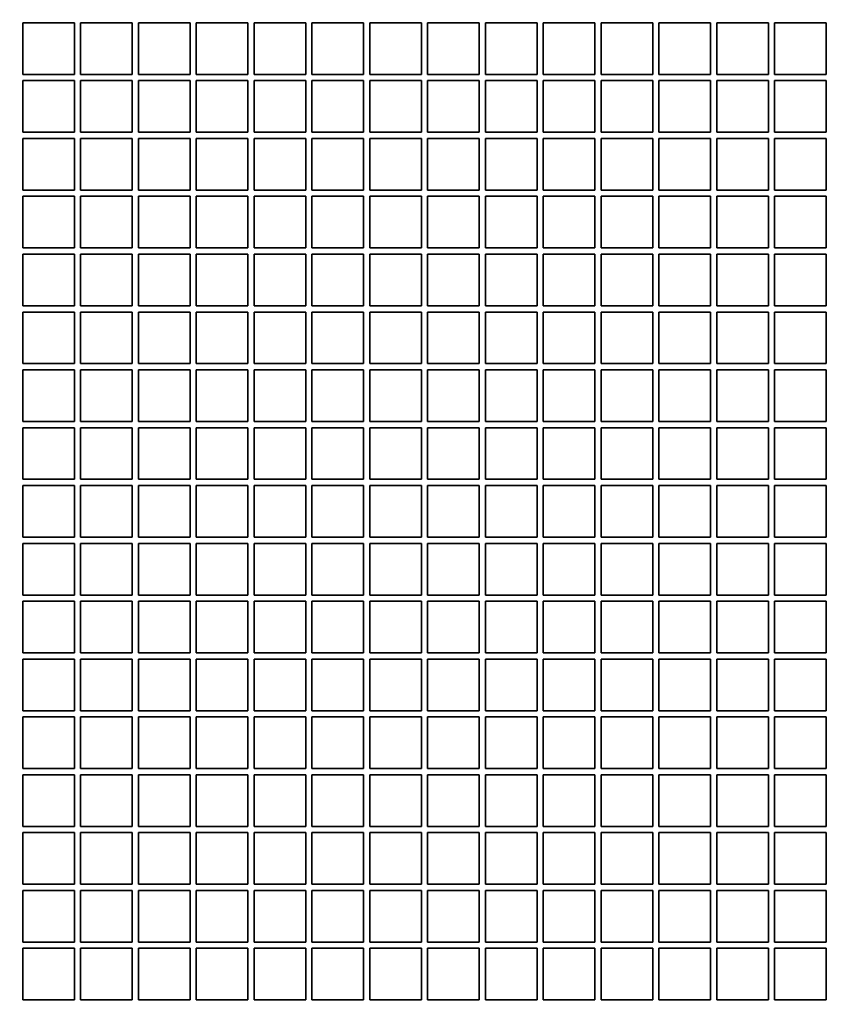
# Model space of a CAD drawing. Header units: millimetres. Extents: x 510 to 1170, y 165 to 1023.
# Tile 3 of 6: x 685 to 842, y 594 to 784. Entities that reach past the tile are written whole.
import ezdxf

# ---------------------------------------------------------------- set-up
doc = ezdxf.new("R2010")
doc.units = ezdxf.units.MM
doc.header["$LTSCALE"] = 4
doc.layers.add('Krawędzie widoczne(ISO)', color=7, linetype='Continuous', lineweight=35, true_color=0x262659)

msp = doc.modelspace()

# ---------------------------------------------------------------- linework, layer by layer
at = {"layer": 'Krawędzie widoczne(ISO)'}
for p, q in [((685.7, 773.64), (685.7, 783.64)), ((685.7, 783.64), (695.7, 783.64)), ((695.7, 783.64), (695.7, 773.64)), ((696.9, 773.64), (696.9, 783.64)), ((696.9, 783.64), (706.9, 783.64)), ((706.9, 783.64), (706.9, 773.64)), ((708.1, 773.64), (708.1, 783.64)), ((708.1, 783.64), (718.1, 783.64)), ((718.1, 783.64), (718.1, 773.64)), ((719.3, 773.64), (719.3, 783.64)), ((719.3, 783.64), (729.3, 783.64)), ((729.3, 783.64), (729.3, 773.64)), ((730.5, 773.64), (730.5, 783.64)), ((730.5, 783.64), (740.5, 783.64)), ((740.5, 783.64), (740.5, 773.64)), ((741.7, 773.64), (741.7, 783.64)), ((741.7, 783.64), (751.7, 783.64)), ((751.7, 783.64), (751.7, 773.64)), ((752.9, 773.64), (752.9, 783.64)), ((752.9, 783.64), (762.9, 783.64)), ((762.9, 783.64), (762.9, 773.64)), ((764.1, 773.64), (764.1, 783.64)), ((764.1, 783.64), (774.1, 783.64)), ((774.1, 783.64), (774.1, 773.64)), ((775.3, 773.64), (775.3, 783.64)), ((775.3, 783.64), (785.3, 783.64)), ((785.3, 783.64), (785.3, 773.64)), ((786.5, 773.64), (786.5, 783.64)), ((786.5, 783.64), (796.5, 783.64)), ((796.5, 783.64), (796.5, 773.64)), ((797.7, 773.64), (797.7, 783.64)), ((797.7, 783.64), (807.7, 783.64)), ((807.7, 783.64), (807.7, 773.64)), ((808.9, 773.64), (808.9, 783.64)), ((808.9, 783.64), (818.9, 783.64)), ((818.9, 783.64), (818.9, 773.64)), ((820.1, 773.64), (820.1, 783.64)), ((820.1, 783.64), (830.1, 783.64)), ((830.1, 783.64), (830.1, 773.64)), ((831.3, 773.64), (831.3, 783.64)), ((831.3, 783.64), (841.3, 783.64)), ((841.3, 783.64), (841.3, 773.64)), ((695.7, 773.64), (685.7, 773.64)), ((685.7, 762.44), (685.7, 772.44)), ((685.7, 772.44), (695.7, 772.44)), ((695.7, 772.44), (695.7, 762.44)), ((706.9, 773.64), (696.9, 773.64)), ((696.9, 762.44), (696.9, 772.44)), ((696.9, 772.44), (706.9, 772.44)), ((706.9, 772.44), (706.9, 762.44)), ((718.1, 773.64), (708.1, 773.64)), ((708.1, 762.44), (708.1, 772.44)), ((708.1, 772.44), (718.1, 772.44)), ((718.1, 772.44), (718.1, 762.44)), ((729.3, 773.64), (719.3, 773.64)), ((719.3, 762.44), (719.3, 772.44)), ((719.3, 772.44), (729.3, 772.44)), ((729.3, 772.44), (729.3, 762.44)), ((740.5, 773.64), (730.5, 773.64)), ((730.5, 762.44), (730.5, 772.44)), ((730.5, 772.44), (740.5, 772.44)), ((740.5, 772.44), (740.5, 762.44)), ((751.7, 773.64), (741.7, 773.64)), ((741.7, 762.44), (741.7, 772.44)), ((741.7, 772.44), (751.7, 772.44)), ((751.7, 772.44), (751.7, 762.44)), ((762.9, 773.64), (752.9, 773.64)), ((752.9, 762.44), (752.9, 772.44)), ((752.9, 772.44), (762.9, 772.44)), ((762.9, 772.44), (762.9, 762.44)), ((774.1, 773.64), (764.1, 773.64)), ((764.1, 762.44), (764.1, 772.44)), ((764.1, 772.44), (774.1, 772.44)), ((774.1, 772.44), (774.1, 762.44)), ((785.3, 773.64), (775.3, 773.64)), ((775.3, 762.44), (775.3, 772.44)), ((775.3, 772.44), (785.3, 772.44)), ((785.3, 772.44), (785.3, 762.44)), ((796.5, 773.64), (786.5, 773.64)), ((786.5, 762.44), (786.5, 772.44)), ((786.5, 772.44), (796.5, 772.44)), ((796.5, 772.44), (796.5, 762.44)), ((807.7, 773.64), (797.7, 773.64)), ((797.7, 762.44), (797.7, 772.44)), ((797.7, 772.44), (807.7, 772.44)), ((807.7, 772.44), (807.7, 762.44)), ((818.9, 773.64), (808.9, 773.64)), ((808.9, 762.44), (808.9, 772.44)), ((808.9, 772.44), (818.9, 772.44)), ((818.9, 772.44), (818.9, 762.44)), ((830.1, 773.64), (820.1, 773.64)), ((820.1, 762.44), (820.1, 772.44)), ((820.1, 772.44), (830.1, 772.44)), ((830.1, 772.44), (830.1, 762.44)), ((841.3, 773.64), (831.3, 773.64)), ((831.3, 762.44), (831.3, 772.44)), ((831.3, 772.44), (841.3, 772.44)), ((841.3, 772.44), (841.3, 762.44)), ((695.7, 762.44), (685.7, 762.44)), ((685.7, 751.24), (685.7, 761.24)), ((685.7, 761.24), (695.7, 761.24)), ((695.7, 761.24), (695.7, 751.24)), ((706.9, 762.44), (696.9, 762.44)), ((696.9, 751.24), (696.9, 761.24)), ((696.9, 761.24), (706.9, 761.24)), ((706.9, 761.24), (706.9, 751.24)), ((718.1, 762.44), (708.1, 762.44)), ((708.1, 751.24), (708.1, 761.24)), ((708.1, 761.24), (718.1, 761.24)), ((718.1, 761.24), (718.1, 751.24)), ((729.3, 762.44), (719.3, 762.44)), ((719.3, 751.24), (719.3, 761.24)), ((719.3, 761.24), (729.3, 761.24)), ((729.3, 761.24), (729.3, 751.24)), ((740.5, 762.44), (730.5, 762.44)), ((730.5, 751.24), (730.5, 761.24)), ((730.5, 761.24), (740.5, 761.24)), ((740.5, 761.24), (740.5, 751.24)), ((751.7, 762.44), (741.7, 762.44)), ((741.7, 751.24), (741.7, 761.24)), ((741.7, 761.24), (751.7, 761.24)), ((751.7, 761.24), (751.7, 751.24)), ((762.9, 762.44), (752.9, 762.44)), ((752.9, 751.24), (752.9, 761.24)), ((752.9, 761.24), (762.9, 761.24)), ((762.9, 761.24), (762.9, 751.24)), ((774.1, 762.44), (764.1, 762.44)), ((764.1, 751.24), (764.1, 761.24)), ((764.1, 761.24), (774.1, 761.24)), ((774.1, 761.24), (774.1, 751.24)), ((785.3, 762.44), (775.3, 762.44)), ((775.3, 751.24), (775.3, 761.24)), ((775.3, 761.24), (785.3, 761.24)), ((785.3, 761.24), (785.3, 751.24)), ((796.5, 762.44), (786.5, 762.44)), ((786.5, 751.24), (786.5, 761.24)), ((786.5, 761.24), (796.5, 761.24)), ((796.5, 761.24), (796.5, 751.24)), ((807.7, 762.44), (797.7, 762.44)), ((797.7, 751.24), (797.7, 761.24)), ((797.7, 761.24), (807.7, 761.24)), ((807.7, 761.24), (807.7, 751.24)), ((818.9, 762.44), (808.9, 762.44)), ((808.9, 751.24), (808.9, 761.24)), ((808.9, 761.24), (818.9, 761.24)), ((818.9, 761.24), (818.9, 751.24)), ((830.1, 762.44), (820.1, 762.44)), ((820.1, 751.24), (820.1, 761.24)), ((820.1, 761.24), (830.1, 761.24)), ((830.1, 761.24), (830.1, 751.24)), ((841.3, 762.44), (831.3, 762.44)), ((831.3, 751.24), (831.3, 761.24)), ((831.3, 761.24), (841.3, 761.24)), ((841.3, 761.24), (841.3, 751.24)), ((695.7, 751.24), (685.7, 751.24)), ((706.9, 751.24), (696.9, 751.24)), ((718.1, 751.24), (708.1, 751.24)), ((729.3, 751.24), (719.3, 751.24)), ((740.5, 751.24), (730.5, 751.24)), ((751.7, 751.24), (741.7, 751.24)), ((762.9, 751.24), (752.9, 751.24)), ((774.1, 751.24), (764.1, 751.24)), ((785.3, 751.24), (775.3, 751.24)), ((796.5, 751.24), (786.5, 751.24)), ((807.7, 751.24), (797.7, 751.24)), ((818.9, 751.24), (808.9, 751.24)), ((830.1, 751.24), (820.1, 751.24)), ((841.3, 751.24), (831.3, 751.24)), ((685.7, 740.04), (685.7, 750.04)), ((685.7, 750.04), (695.7, 750.04)), ((695.7, 750.04), (695.7, 740.04)), ((696.9, 740.04), (696.9, 750.04)), ((696.9, 750.04), (706.9, 750.04)), ((706.9, 750.04), (706.9, 740.04)), ((708.1, 740.04), (708.1, 750.04)), ((708.1, 750.04), (718.1, 750.04)), ((718.1, 750.04), (718.1, 740.04)), ((719.3, 740.04), (719.3, 750.04)), ((719.3, 750.04), (729.3, 750.04)), ((729.3, 750.04), (729.3, 740.04)), ((730.5, 740.04), (730.5, 750.04)), ((730.5, 750.04), (740.5, 750.04)), ((740.5, 750.04), (740.5, 740.04)), ((741.7, 740.04), (741.7, 750.04)), ((741.7, 750.04), (751.7, 750.04)), ((751.7, 750.04), (751.7, 740.04)), ((752.9, 740.04), (752.9, 750.04)), ((752.9, 750.04), (762.9, 750.04)), ((762.9, 750.04), (762.9, 740.04)), ((764.1, 740.04), (764.1, 750.04)), ((764.1, 750.04), (774.1, 750.04)), ((774.1, 750.04), (774.1, 740.04)), ((775.3, 740.04), (775.3, 750.04)), ((775.3, 750.04), (785.3, 750.04)), ((785.3, 750.04), (785.3, 740.04)), ((786.5, 740.04), (786.5, 750.04)), ((786.5, 750.04), (796.5, 750.04)), ((796.5, 750.04), (796.5, 740.04)), ((797.7, 740.04), (797.7, 750.04)), ((797.7, 750.04), (807.7, 750.04)), ((807.7, 750.04), (807.7, 740.04)), ((808.9, 740.04), (808.9, 750.04)), ((808.9, 750.04), (818.9, 750.04)), ((818.9, 750.04), (818.9, 740.04)), ((820.1, 740.04), (820.1, 750.04)), ((820.1, 750.04), (830.1, 750.04)), ((830.1, 750.04), (830.1, 740.04)), ((831.3, 740.04), (831.3, 750.04)), ((831.3, 750.04), (841.3, 750.04)), ((841.3, 750.04), (841.3, 740.04)), ((695.7, 740.04), (685.7, 740.04)), ((706.9, 740.04), (696.9, 740.04)), ((718.1, 740.04), (708.1, 740.04)), ((729.3, 740.04), (719.3, 740.04)), ((740.5, 740.04), (730.5, 740.04)), ((751.7, 740.04), (741.7, 740.04)), ((762.9, 740.04), (752.9, 740.04)), ((774.1, 740.04), (764.1, 740.04)), ((785.3, 740.04), (775.3, 740.04)), ((796.5, 740.04), (786.5, 740.04)), ((807.7, 740.04), (797.7, 740.04)), ((818.9, 740.04), (808.9, 740.04)), ((830.1, 740.04), (820.1, 740.04)), ((841.3, 740.04), (831.3, 740.04)), ((685.7, 728.84), (685.7, 738.84)), ((685.7, 738.84), (695.7, 738.84)), ((695.7, 738.84), (695.7, 728.84)), ((696.9, 728.84), (696.9, 738.84)), ((696.9, 738.84), (706.9, 738.84)), ((706.9, 738.84), (706.9, 728.84)), ((708.1, 728.84), (708.1, 738.84)), ((708.1, 738.84), (718.1, 738.84)), ((718.1, 738.84), (718.1, 728.84)), ((719.3, 728.84), (719.3, 738.84)), ((719.3, 738.84), (729.3, 738.84)), ((729.3, 738.84), (729.3, 728.84)), ((730.5, 728.84), (730.5, 738.84)), ((730.5, 738.84), (740.5, 738.84)), ((740.5, 738.84), (740.5, 728.84)), ((741.7, 728.84), (741.7, 738.84)), ((741.7, 738.84), (751.7, 738.84)), ((751.7, 738.84), (751.7, 728.84)), ((752.9, 728.84), (752.9, 738.84)), ((752.9, 738.84), (762.9, 738.84)), ((762.9, 738.84), (762.9, 728.84)), ((764.1, 728.84), (764.1, 738.84)), ((764.1, 738.84), (774.1, 738.84)), ((774.1, 738.84), (774.1, 728.84)), ((775.3, 728.84), (775.3, 738.84)), ((775.3, 738.84), (785.3, 738.84)), ((785.3, 738.84), (785.3, 728.84)), ((786.5, 728.84), (786.5, 738.84)), ((786.5, 738.84), (796.5, 738.84)), ((796.5, 738.84), (796.5, 728.84)), ((797.7, 728.84), (797.7, 738.84)), ((797.7, 738.84), (807.7, 738.84)), ((807.7, 738.84), (807.7, 728.84)), ((808.9, 728.84), (808.9, 738.84)), ((808.9, 738.84), (818.9, 738.84)), ((818.9, 738.84), (818.9, 728.84)), ((820.1, 728.84), (820.1, 738.84)), ((820.1, 738.84), (830.1, 738.84)), ((830.1, 738.84), (830.1, 728.84)), ((831.3, 728.84), (831.3, 738.84)), ((831.3, 738.84), (841.3, 738.84)), ((841.3, 738.84), (841.3, 728.84)), ((695.7, 728.84), (685.7, 728.84)), ((706.9, 728.84), (696.9, 728.84)), ((718.1, 728.84), (708.1, 728.84)), ((729.3, 728.84), (719.3, 728.84)), ((740.5, 728.84), (730.5, 728.84)), ((751.7, 728.84), (741.7, 728.84)), ((762.9, 728.84), (752.9, 728.84)), ((774.1, 728.84), (764.1, 728.84)), ((785.3, 728.84), (775.3, 728.84)), ((796.5, 728.84), (786.5, 728.84)), ((807.7, 728.84), (797.7, 728.84)), ((818.9, 728.84), (808.9, 728.84)), ((830.1, 728.84), (820.1, 728.84)), ((841.3, 728.84), (831.3, 728.84)), ((685.7, 717.64), (685.7, 727.64)), ((685.7, 727.64), (695.7, 727.64)), ((695.7, 727.64), (695.7, 717.64)), ((696.9, 717.64), (696.9, 727.64)), ((696.9, 727.64), (706.9, 727.64)), ((706.9, 727.64), (706.9, 717.64)), ((708.1, 717.64), (708.1, 727.64)), ((708.1, 727.64), (718.1, 727.64)), ((718.1, 727.64), (718.1, 717.64)), ((719.3, 717.64), (719.3, 727.64)), ((719.3, 727.64), (729.3, 727.64)), ((729.3, 727.64), (729.3, 717.64)), ((730.5, 717.64), (730.5, 727.64)), ((730.5, 727.64), (740.5, 727.64)), ((740.5, 727.64), (740.5, 717.64)), ((741.7, 717.64), (741.7, 727.64)), ((741.7, 727.64), (751.7, 727.64)), ((751.7, 727.64), (751.7, 717.64)), ((752.9, 717.64), (752.9, 727.64)), ((752.9, 727.64), (762.9, 727.64)), ((762.9, 727.64), (762.9, 717.64)), ((764.1, 717.64), (764.1, 727.64)), ((764.1, 727.64), (774.1, 727.64)), ((774.1, 727.64), (774.1, 717.64)), ((775.3, 717.64), (775.3, 727.64)), ((775.3, 727.64), (785.3, 727.64)), ((785.3, 727.64), (785.3, 717.64)), ((786.5, 717.64), (786.5, 727.64)), ((786.5, 727.64), (796.5, 727.64)), ((796.5, 727.64), (796.5, 717.64)), ((797.7, 717.64), (797.7, 727.64)), ((797.7, 727.64), (807.7, 727.64)), ((807.7, 727.64), (807.7, 717.64)), ((808.9, 717.64), (808.9, 727.64)), ((808.9, 727.64), (818.9, 727.64)), ((818.9, 727.64), (818.9, 717.64)), ((820.1, 717.64), (820.1, 727.64)), ((820.1, 727.64), (830.1, 727.64)), ((830.1, 727.64), (830.1, 717.64)), ((831.3, 717.64), (831.3, 727.64)), ((831.3, 727.64), (841.3, 727.64)), ((841.3, 727.64), (841.3, 717.64)), ((695.7, 717.64), (685.7, 717.64)), ((706.9, 717.64), (696.9, 717.64)), ((718.1, 717.64), (708.1, 717.64)), ((729.3, 717.64), (719.3, 717.64)), ((740.5, 717.64), (730.5, 717.64)), ((751.7, 717.64), (741.7, 717.64)), ((762.9, 717.64), (752.9, 717.64)), ((774.1, 717.64), (764.1, 717.64)), ((785.3, 717.64), (775.3, 717.64)), ((796.5, 717.64), (786.5, 717.64)), ((807.7, 717.64), (797.7, 717.64)), ((818.9, 717.64), (808.9, 717.64)), ((830.1, 717.64), (820.1, 717.64)), ((841.3, 717.64), (831.3, 717.64)), ((685.7, 706.44), (685.7, 716.44)), ((685.7, 716.44), (695.7, 716.44)), ((695.7, 716.44), (695.7, 706.44)), ((696.9, 706.44), (696.9, 716.44)), ((696.9, 716.44), (706.9, 716.44)), ((706.9, 716.44), (706.9, 706.44)), ((708.1, 706.44), (708.1, 716.44)), ((708.1, 716.44), (718.1, 716.44)), ((718.1, 716.44), (718.1, 706.44)), ((719.3, 706.44), (719.3, 716.44)), ((719.3, 716.44), (729.3, 716.44)), ((729.3, 716.44), (729.3, 706.44)), ((730.5, 706.44), (730.5, 716.44)), ((730.5, 716.44), (740.5, 716.44)), ((740.5, 716.44), (740.5, 706.44)), ((741.7, 706.44), (741.7, 716.44)), ((741.7, 716.44), (751.7, 716.44)), ((751.7, 716.44), (751.7, 706.44)), ((752.9, 706.44), (752.9, 716.44)), ((752.9, 716.44), (762.9, 716.44)), ((762.9, 716.44), (762.9, 706.44)), ((764.1, 706.44), (764.1, 716.44)), ((764.1, 716.44), (774.1, 716.44)), ((774.1, 716.44), (774.1, 706.44)), ((775.3, 706.44), (775.3, 716.44)), ((775.3, 716.44), (785.3, 716.44)), ((785.3, 716.44), (785.3, 706.44)), ((786.5, 706.44), (786.5, 716.44)), ((786.5, 716.44), (796.5, 716.44)), ((796.5, 716.44), (796.5, 706.44)), ((797.7, 706.44), (797.7, 716.44)), ((797.7, 716.44), (807.7, 716.44)), ((807.7, 716.44), (807.7, 706.44)), ((808.9, 706.44), (808.9, 716.44)), ((808.9, 716.44), (818.9, 716.44)), ((818.9, 716.44), (818.9, 706.44)), ((820.1, 706.44), (820.1, 716.44)), ((820.1, 716.44), (830.1, 716.44)), ((830.1, 716.44), (830.1, 706.44)), ((831.3, 706.44), (831.3, 716.44)), ((831.3, 716.44), (841.3, 716.44)), ((841.3, 716.44), (841.3, 706.44)), ((695.7, 706.44), (685.7, 706.44)), ((706.9, 706.44), (696.9, 706.44)), ((718.1, 706.44), (708.1, 706.44)), ((729.3, 706.44), (719.3, 706.44)), ((740.5, 706.44), (730.5, 706.44)), ((751.7, 706.44), (741.7, 706.44)), ((762.9, 706.44), (752.9, 706.44)), ((774.1, 706.44), (764.1, 706.44)), ((785.3, 706.44), (775.3, 706.44)), ((796.5, 706.44), (786.5, 706.44)), ((807.7, 706.44), (797.7, 706.44)), ((818.9, 706.44), (808.9, 706.44)), ((830.1, 706.44), (820.1, 706.44)), ((841.3, 706.44), (831.3, 706.44)), ((685.7, 695.24), (685.7, 705.24)), ((685.7, 705.24), (695.7, 705.24)), ((695.7, 705.24), (695.7, 695.24)), ((696.9, 695.24), (696.9, 705.24)), ((696.9, 705.24), (706.9, 705.24)), ((706.9, 705.24), (706.9, 695.24)), ((708.1, 695.24), (708.1, 705.24)), ((708.1, 705.24), (718.1, 705.24)), ((718.1, 705.24), (718.1, 695.24)), ((719.3, 695.24), (719.3, 705.24)), ((719.3, 705.24), (729.3, 705.24)), ((729.3, 705.24), (729.3, 695.24)), ((730.5, 695.24), (730.5, 705.24)), ((730.5, 705.24), (740.5, 705.24)), ((740.5, 705.24), (740.5, 695.24)), ((741.7, 695.24), (741.7, 705.24)), ((741.7, 705.24), (751.7, 705.24)), ((751.7, 705.24), (751.7, 695.24)), ((752.9, 695.24), (752.9, 705.24)), ((752.9, 705.24), (762.9, 705.24)), ((762.9, 705.24), (762.9, 695.24)), ((764.1, 695.24), (764.1, 705.24)), ((764.1, 705.24), (774.1, 705.24)), ((774.1, 705.24), (774.1, 695.24)), ((775.3, 695.24), (775.3, 705.24)), ((775.3, 705.24), (785.3, 705.24)), ((785.3, 705.24), (785.3, 695.24)), ((786.5, 705.24), (796.5, 705.24)), ((786.5, 695.24), (786.5, 705.24)), ((796.5, 705.24), (796.5, 695.24)), ((797.7, 705.24), (807.7, 705.24)), ((797.7, 695.24), (797.7, 705.24)), ((807.7, 705.24), (807.7, 695.24)), ((808.9, 705.24), (818.9, 705.24)), ((808.9, 695.24), (808.9, 705.24)), ((818.9, 705.24), (818.9, 695.24)), ((820.1, 705.24), (830.1, 705.24)), ((820.1, 695.24), (820.1, 705.24)), ((830.1, 705.24), (830.1, 695.24)), ((831.3, 705.24), (841.3, 705.24)), ((831.3, 695.24), (831.3, 705.24)), ((841.3, 705.24), (841.3, 695.24)), ((695.7, 695.24), (685.7, 695.24)), ((685.7, 684.04), (685.7, 694.04)), ((685.7, 694.04), (695.7, 694.04)), ((695.7, 694.04), (695.7, 684.04)), ((706.9, 695.24), (696.9, 695.24)), ((696.9, 684.04), (696.9, 694.04)), ((696.9, 694.04), (706.9, 694.04)), ((706.9, 694.04), (706.9, 684.04)), ((718.1, 695.24), (708.1, 695.24)), ((708.1, 684.04), (708.1, 694.04)), ((708.1, 694.04), (718.1, 694.04)), ((718.1, 694.04), (718.1, 684.04)), ((729.3, 695.24), (719.3, 695.24)), ((719.3, 684.04), (719.3, 694.04)), ((719.3, 694.04), (729.3, 694.04)), ((729.3, 694.04), (729.3, 684.04)), ((740.5, 695.24), (730.5, 695.24)), ((730.5, 684.04), (730.5, 694.04)), ((730.5, 694.04), (740.5, 694.04)), ((740.5, 694.04), (740.5, 684.04)), ((751.7, 695.24), (741.7, 695.24)), ((741.7, 684.04), (741.7, 694.04)), ((741.7, 694.04), (751.7, 694.04)), ((751.7, 694.04), (751.7, 684.04)), ((762.9, 695.24), (752.9, 695.24)), ((752.9, 684.04), (752.9, 694.04)), ((752.9, 694.04), (762.9, 694.04)), ((762.9, 694.04), (762.9, 684.04)), ((774.1, 695.24), (764.1, 695.24)), ((764.1, 684.04), (764.1, 694.04)), ((764.1, 694.04), (774.1, 694.04)), ((774.1, 694.04), (774.1, 684.04)), ((785.3, 695.24), (775.3, 695.24)), ((775.3, 684.04), (775.3, 694.04)), ((775.3, 694.04), (785.3, 694.04)), ((785.3, 694.04), (785.3, 684.04)), ((796.5, 695.24), (786.5, 695.24)), ((786.5, 684.04), (786.5, 694.04)), ((786.5, 694.04), (796.5, 694.04)), ((796.5, 694.04), (796.5, 684.04)), ((807.7, 695.24), (797.7, 695.24)), ((797.7, 694.04), (807.7, 694.04)), ((797.7, 684.04), (797.7, 694.04)), ((807.7, 694.04), (807.7, 684.04)), ((818.9, 695.24), (808.9, 695.24)), ((808.9, 694.04), (818.9, 694.04)), ((808.9, 684.04), (808.9, 694.04)), ((818.9, 694.04), (818.9, 684.04)), ((830.1, 695.24), (820.1, 695.24)), ((820.1, 694.04), (830.1, 694.04)), ((820.1, 684.04), (820.1, 694.04)), ((830.1, 694.04), (830.1, 684.04)), ((841.3, 695.24), (831.3, 695.24)), ((831.3, 694.04), (841.3, 694.04)), ((831.3, 684.04), (831.3, 694.04)), ((841.3, 694.04), (841.3, 684.04)), ((695.7, 684.04), (685.7, 684.04)), ((685.7, 672.84), (685.7, 682.84)), ((685.7, 682.84), (695.7, 682.84)), ((695.7, 682.84), (695.7, 672.84)), ((706.9, 684.04), (696.9, 684.04)), ((696.9, 672.84), (696.9, 682.84)), ((696.9, 682.84), (706.9, 682.84)), ((706.9, 682.84), (706.9, 672.84)), ((718.1, 684.04), (708.1, 684.04)), ((708.1, 672.84), (708.1, 682.84)), ((708.1, 682.84), (718.1, 682.84)), ((718.1, 682.84), (718.1, 672.84)), ((729.3, 684.04), (719.3, 684.04)), ((719.3, 672.84), (719.3, 682.84)), ((719.3, 682.84), (729.3, 682.84)), ((729.3, 682.84), (729.3, 672.84)), ((740.5, 684.04), (730.5, 684.04)), ((730.5, 672.84), (730.5, 682.84)), ((730.5, 682.84), (740.5, 682.84)), ((740.5, 682.84), (740.5, 672.84)), ((751.7, 684.04), (741.7, 684.04)), ((741.7, 672.84), (741.7, 682.84)), ((741.7, 682.84), (751.7, 682.84)), ((751.7, 682.84), (751.7, 672.84)), ((762.9, 684.04), (752.9, 684.04)), ((752.9, 672.84), (752.9, 682.84)), ((752.9, 682.84), (762.9, 682.84)), ((762.9, 682.84), (762.9, 672.84)), ((774.1, 684.04), (764.1, 684.04)), ((764.1, 672.84), (764.1, 682.84)), ((764.1, 682.84), (774.1, 682.84)), ((774.1, 682.84), (774.1, 672.84)), ((785.3, 684.04), (775.3, 684.04)), ((775.3, 672.84), (775.3, 682.84)), ((775.3, 682.84), (785.3, 682.84)), ((785.3, 682.84), (785.3, 672.84)), ((796.5, 684.04), (786.5, 684.04)), ((786.5, 672.84), (786.5, 682.84)), ((786.5, 682.84), (796.5, 682.84)), ((796.5, 682.84), (796.5, 672.84)), ((807.7, 684.04), (797.7, 684.04)), ((797.7, 682.84), (807.7, 682.84)), ((797.7, 672.84), (797.7, 682.84)), ((807.7, 682.84), (807.7, 672.84)), ((818.9, 684.04), (808.9, 684.04)), ((808.9, 682.84), (818.9, 682.84)), ((808.9, 672.84), (808.9, 682.84)), ((818.9, 682.84), (818.9, 672.84)), ((830.1, 684.04), (820.1, 684.04)), ((820.1, 682.84), (830.1, 682.84)), ((820.1, 672.84), (820.1, 682.84)), ((830.1, 682.84), (830.1, 672.84)), ((841.3, 684.04), (831.3, 684.04)), ((831.3, 682.84), (841.3, 682.84)), ((831.3, 672.84), (831.3, 682.84)), ((841.3, 682.84), (841.3, 672.84)), ((695.7, 672.84), (685.7, 672.84)), ((685.7, 661.64), (685.7, 671.64)), ((685.7, 671.64), (695.7, 671.64)), ((695.7, 671.64), (695.7, 661.64)), ((706.9, 672.84), (696.9, 672.84)), ((696.9, 661.64), (696.9, 671.64)), ((696.9, 671.64), (706.9, 671.64)), ((706.9, 671.64), (706.9, 661.64)), ((718.1, 672.84), (708.1, 672.84)), ((708.1, 661.64), (708.1, 671.64)), ((708.1, 671.64), (718.1, 671.64)), ((718.1, 671.64), (718.1, 661.64)), ((729.3, 672.84), (719.3, 672.84)), ((719.3, 661.64), (719.3, 671.64)), ((719.3, 671.64), (729.3, 671.64)), ((729.3, 671.64), (729.3, 661.64)), ((740.5, 672.84), (730.5, 672.84)), ((730.5, 661.64), (730.5, 671.64)), ((730.5, 671.64), (740.5, 671.64)), ((740.5, 671.64), (740.5, 661.64)), ((751.7, 672.84), (741.7, 672.84)), ((741.7, 661.64), (741.7, 671.64)), ((741.7, 671.64), (751.7, 671.64)), ((751.7, 671.64), (751.7, 661.64)), ((762.9, 672.84), (752.9, 672.84)), ((752.9, 661.64), (752.9, 671.64)), ((752.9, 671.64), (762.9, 671.64)), ((762.9, 671.64), (762.9, 661.64)), ((774.1, 672.84), (764.1, 672.84)), ((764.1, 661.64), (764.1, 671.64)), ((764.1, 671.64), (774.1, 671.64)), ((774.1, 671.64), (774.1, 661.64)), ((785.3, 672.84), (775.3, 672.84)), ((775.3, 661.64), (775.3, 671.64)), ((775.3, 671.64), (785.3, 671.64)), ((785.3, 671.64), (785.3, 661.64)), ((796.5, 672.84), (786.5, 672.84)), ((786.5, 661.64), (786.5, 671.64)), ((786.5, 671.64), (796.5, 671.64)), ((796.5, 671.64), (796.5, 661.64)), ((807.7, 672.84), (797.7, 672.84)), ((797.7, 671.64), (807.7, 671.64)), ((797.7, 661.64), (797.7, 671.64)), ((807.7, 671.64), (807.7, 661.64)), ((818.9, 672.84), (808.9, 672.84)), ((808.9, 671.64), (818.9, 671.64)), ((808.9, 661.64), (808.9, 671.64)), ((818.9, 671.64), (818.9, 661.64)), ((830.1, 672.84), (820.1, 672.84)), ((820.1, 671.64), (830.1, 671.64)), ((820.1, 661.64), (820.1, 671.64)), ((830.1, 671.64), (830.1, 661.64)), ((841.3, 672.84), (831.3, 672.84)), ((831.3, 671.64), (841.3, 671.64)), ((831.3, 661.64), (831.3, 671.64)), ((841.3, 671.64), (841.3, 661.64)), ((695.7, 661.64), (685.7, 661.64)), ((706.9, 661.64), (696.9, 661.64)), ((718.1, 661.64), (708.1, 661.64)), ((729.3, 661.64), (719.3, 661.64)), ((740.5, 661.64), (730.5, 661.64)), ((751.7, 661.64), (741.7, 661.64)), ((762.9, 661.64), (752.9, 661.64)), ((774.1, 661.64), (764.1, 661.64)), ((785.3, 661.64), (775.3, 661.64)), ((796.5, 661.64), (786.5, 661.64)), ((807.7, 661.64), (797.7, 661.64)), ((818.9, 661.64), (808.9, 661.64)), ((830.1, 661.64), (820.1, 661.64)), ((841.3, 661.64), (831.3, 661.64)), ((685.7, 650.44), (685.7, 660.44)), ((685.7, 660.44), (695.7, 660.44)), ((695.7, 660.44), (695.7, 650.44)), ((696.9, 650.44), (696.9, 660.44)), ((696.9, 660.44), (706.9, 660.44)), ((706.9, 660.44), (706.9, 650.44)), ((708.1, 650.44), (708.1, 660.44)), ((708.1, 660.44), (718.1, 660.44)), ((718.1, 660.44), (718.1, 650.44)), ((719.3, 650.44), (719.3, 660.44)), ((719.3, 660.44), (729.3, 660.44)), ((729.3, 660.44), (729.3, 650.44)), ((730.5, 650.44), (730.5, 660.44)), ((730.5, 660.44), (740.5, 660.44)), ((740.5, 660.44), (740.5, 650.44)), ((741.7, 650.44), (741.7, 660.44)), ((741.7, 660.44), (751.7, 660.44)), ((751.7, 660.44), (751.7, 650.44)), ((752.9, 650.44), (752.9, 660.44)), ((752.9, 660.44), (762.9, 660.44)), ((762.9, 660.44), (762.9, 650.44)), ((764.1, 650.44), (764.1, 660.44)), ((764.1, 660.44), (774.1, 660.44)), ((774.1, 660.44), (774.1, 650.44)), ((775.3, 650.44), (775.3, 660.44)), ((775.3, 660.44), (785.3, 660.44)), ((785.3, 660.44), (785.3, 650.44)), ((786.5, 650.44), (786.5, 660.44)), ((786.5, 660.44), (796.5, 660.44)), ((796.5, 660.44), (796.5, 650.44)), ((797.7, 660.44), (807.7, 660.44)), ((797.7, 650.44), (797.7, 660.44)), ((807.7, 660.44), (807.7, 650.44)), ((808.9, 660.44), (818.9, 660.44)), ((808.9, 650.44), (808.9, 660.44)), ((818.9, 660.44), (818.9, 650.44)), ((820.1, 660.44), (830.1, 660.44)), ((820.1, 650.44), (820.1, 660.44)), ((830.1, 660.44), (830.1, 650.44)), ((831.3, 660.44), (841.3, 660.44)), ((831.3, 650.44), (831.3, 660.44)), ((841.3, 660.44), (841.3, 650.44)), ((695.7, 650.44), (685.7, 650.44)), ((706.9, 650.44), (696.9, 650.44)), ((718.1, 650.44), (708.1, 650.44)), ((729.3, 650.44), (719.3, 650.44)), ((740.5, 650.44), (730.5, 650.44)), ((751.7, 650.44), (741.7, 650.44)), ((762.9, 650.44), (752.9, 650.44)), ((774.1, 650.44), (764.1, 650.44)), ((785.3, 650.44), (775.3, 650.44)), ((796.5, 650.44), (786.5, 650.44)), ((807.7, 650.44), (797.7, 650.44)), ((818.9, 650.44), (808.9, 650.44)), ((830.1, 650.44), (820.1, 650.44)), ((841.3, 650.44), (831.3, 650.44)), ((685.7, 639.24), (685.7, 649.24)), ((685.7, 649.24), (695.7, 649.24)), ((695.7, 649.24), (695.7, 639.24)), ((696.9, 639.24), (696.9, 649.24)), ((696.9, 649.24), (706.9, 649.24)), ((706.9, 649.24), (706.9, 639.24)), ((708.1, 639.24), (708.1, 649.24)), ((708.1, 649.24), (718.1, 649.24)), ((718.1, 649.24), (718.1, 639.24)), ((719.3, 639.24), (719.3, 649.24)), ((719.3, 649.24), (729.3, 649.24)), ((729.3, 649.24), (729.3, 639.24)), ((730.5, 639.24), (730.5, 649.24)), ((730.5, 649.24), (740.5, 649.24)), ((740.5, 649.24), (740.5, 639.24)), ((741.7, 639.24), (741.7, 649.24)), ((741.7, 649.24), (751.7, 649.24)), ((751.7, 649.24), (751.7, 639.24)), ((752.9, 639.24), (752.9, 649.24)), ((752.9, 649.24), (762.9, 649.24)), ((762.9, 649.24), (762.9, 639.24)), ((764.1, 639.24), (764.1, 649.24)), ((764.1, 649.24), (774.1, 649.24)), ((774.1, 649.24), (774.1, 639.24)), ((775.3, 639.24), (775.3, 649.24)), ((775.3, 649.24), (785.3, 649.24)), ((785.3, 649.24), (785.3, 639.24)), ((786.5, 639.24), (786.5, 649.24)), ((786.5, 649.24), (796.5, 649.24)), ((796.5, 649.24), (796.5, 639.24)), ((797.7, 649.24), (807.7, 649.24)), ((797.7, 639.24), (797.7, 649.24)), ((807.7, 649.24), (807.7, 639.24)), ((808.9, 649.24), (818.9, 649.24)), ((808.9, 639.24), (808.9, 649.24)), ((818.9, 649.24), (818.9, 639.24)), ((820.1, 649.24), (830.1, 649.24)), ((820.1, 639.24), (820.1, 649.24)), ((830.1, 649.24), (830.1, 639.24)), ((831.3, 649.24), (841.3, 649.24)), ((831.3, 639.24), (831.3, 649.24)), ((841.3, 649.24), (841.3, 639.24)), ((695.7, 639.24), (685.7, 639.24)), ((706.9, 639.24), (696.9, 639.24)), ((718.1, 639.24), (708.1, 639.24)), ((729.3, 639.24), (719.3, 639.24)), ((740.5, 639.24), (730.5, 639.24)), ((751.7, 639.24), (741.7, 639.24)), ((762.9, 639.24), (752.9, 639.24)), ((774.1, 639.24), (764.1, 639.24)), ((785.3, 639.24), (775.3, 639.24)), ((796.5, 639.24), (786.5, 639.24)), ((807.7, 639.24), (797.7, 639.24)), ((818.9, 639.24), (808.9, 639.24)), ((830.1, 639.24), (820.1, 639.24)), ((841.3, 639.24), (831.3, 639.24)), ((685.7, 628.04), (685.7, 638.04)), ((685.7, 638.04), (695.7, 638.04)), ((695.7, 638.04), (695.7, 628.04)), ((696.9, 628.04), (696.9, 638.04)), ((696.9, 638.04), (706.9, 638.04)), ((706.9, 638.04), (706.9, 628.04)), ((708.1, 628.04), (708.1, 638.04)), ((708.1, 638.04), (718.1, 638.04)), ((718.1, 638.04), (718.1, 628.04)), ((719.3, 628.04), (719.3, 638.04)), ((719.3, 638.04), (729.3, 638.04)), ((729.3, 638.04), (729.3, 628.04)), ((730.5, 628.04), (730.5, 638.04)), ((730.5, 638.04), (740.5, 638.04)), ((740.5, 638.04), (740.5, 628.04)), ((741.7, 628.04), (741.7, 638.04)), ((741.7, 638.04), (751.7, 638.04)), ((751.7, 638.04), (751.7, 628.04)), ((752.9, 628.04), (752.9, 638.04)), ((752.9, 638.04), (762.9, 638.04)), ((762.9, 638.04), (762.9, 628.04)), ((764.1, 628.04), (764.1, 638.04)), ((764.1, 638.04), (774.1, 638.04)), ((774.1, 638.04), (774.1, 628.04)), ((775.3, 628.04), (775.3, 638.04)), ((775.3, 638.04), (785.3, 638.04)), ((785.3, 638.04), (785.3, 628.04)), ((786.5, 628.04), (786.5, 638.04)), ((786.5, 638.04), (796.5, 638.04)), ((796.5, 638.04), (796.5, 628.04)), ((797.7, 638.04), (807.7, 638.04)), ((797.7, 628.04), (797.7, 638.04)), ((807.7, 638.04), (807.7, 628.04)), ((808.9, 638.04), (818.9, 638.04)), ((808.9, 628.04), (808.9, 638.04)), ((818.9, 638.04), (818.9, 628.04)), ((820.1, 638.04), (830.1, 638.04)), ((820.1, 628.04), (820.1, 638.04)), ((830.1, 638.04), (830.1, 628.04)), ((831.3, 638.04), (841.3, 638.04)), ((831.3, 628.04), (831.3, 638.04)), ((841.3, 638.04), (841.3, 628.04)), ((695.7, 628.04), (685.7, 628.04)), ((706.9, 628.04), (696.9, 628.04)), ((718.1, 628.04), (708.1, 628.04)), ((729.3, 628.04), (719.3, 628.04)), ((740.5, 628.04), (730.5, 628.04)), ((751.7, 628.04), (741.7, 628.04)), ((762.9, 628.04), (752.9, 628.04)), ((774.1, 628.04), (764.1, 628.04)), ((785.3, 628.04), (775.3, 628.04)), ((796.5, 628.04), (786.5, 628.04)), ((807.7, 628.04), (797.7, 628.04)), ((818.9, 628.04), (808.9, 628.04)), ((830.1, 628.04), (820.1, 628.04)), ((841.3, 628.04), (831.3, 628.04)), ((685.7, 616.84), (685.7, 626.84)), ((685.7, 626.84), (695.7, 626.84)), ((695.7, 626.84), (695.7, 616.84)), ((696.9, 616.84), (696.9, 626.84)), ((696.9, 626.84), (706.9, 626.84)), ((706.9, 626.84), (706.9, 616.84)), ((708.1, 616.84), (708.1, 626.84)), ((708.1, 626.84), (718.1, 626.84)), ((718.1, 626.84), (718.1, 616.84)), ((719.3, 616.84), (719.3, 626.84)), ((719.3, 626.84), (729.3, 626.84)), ((729.3, 626.84), (729.3, 616.84)), ((730.5, 616.84), (730.5, 626.84)), ((730.5, 626.84), (740.5, 626.84)), ((740.5, 626.84), (740.5, 616.84)), ((741.7, 616.84), (741.7, 626.84)), ((741.7, 626.84), (751.7, 626.84)), ((751.7, 626.84), (751.7, 616.84)), ((752.9, 616.84), (752.9, 626.84)), ((752.9, 626.84), (762.9, 626.84)), ((762.9, 626.84), (762.9, 616.84)), ((764.1, 616.84), (764.1, 626.84)), ((764.1, 626.84), (774.1, 626.84)), ((774.1, 626.84), (774.1, 616.84)), ((775.3, 616.84), (775.3, 626.84)), ((775.3, 626.84), (785.3, 626.84)), ((785.3, 626.84), (785.3, 616.84)), ((786.5, 616.84), (786.5, 626.84)), ((786.5, 626.84), (796.5, 626.84)), ((796.5, 626.84), (796.5, 616.84)), ((797.7, 626.84), (807.7, 626.84)), ((797.7, 616.84), (797.7, 626.84)), ((807.7, 626.84), (807.7, 616.84)), ((808.9, 626.84), (818.9, 626.84)), ((808.9, 616.84), (808.9, 626.84)), ((818.9, 626.84), (818.9, 616.84)), ((820.1, 626.84), (830.1, 626.84)), ((820.1, 616.84), (820.1, 626.84)), ((830.1, 626.84), (830.1, 616.84)), ((831.3, 626.84), (841.3, 626.84)), ((831.3, 616.84), (831.3, 626.84)), ((841.3, 626.84), (841.3, 616.84)), ((695.7, 616.84), (685.7, 616.84)), ((706.9, 616.84), (696.9, 616.84)), ((718.1, 616.84), (708.1, 616.84)), ((729.3, 616.84), (719.3, 616.84)), ((740.5, 616.84), (730.5, 616.84)), ((751.7, 616.84), (741.7, 616.84)), ((762.9, 616.84), (752.9, 616.84)), ((774.1, 616.84), (764.1, 616.84)), ((785.3, 616.84), (775.3, 616.84)), ((796.5, 616.84), (786.5, 616.84)), ((807.7, 616.84), (797.7, 616.84)), ((818.9, 616.84), (808.9, 616.84)), ((830.1, 616.84), (820.1, 616.84)), ((841.3, 616.84), (831.3, 616.84)), ((685.7, 605.64), (685.7, 615.64)), ((685.7, 615.64), (695.7, 615.64)), ((695.7, 615.64), (695.7, 605.64)), ((696.9, 605.64), (696.9, 615.64)), ((696.9, 615.64), (706.9, 615.64)), ((706.9, 615.64), (706.9, 605.64)), ((708.1, 605.64), (708.1, 615.64)), ((708.1, 615.64), (718.1, 615.64)), ((718.1, 615.64), (718.1, 605.64)), ((719.3, 605.64), (719.3, 615.64)), ((719.3, 615.64), (729.3, 615.64)), ((729.3, 615.64), (729.3, 605.64)), ((730.5, 605.64), (730.5, 615.64)), ((730.5, 615.64), (740.5, 615.64)), ((740.5, 615.64), (740.5, 605.64)), ((741.7, 605.64), (741.7, 615.64)), ((741.7, 615.64), (751.7, 615.64)), ((751.7, 615.64), (751.7, 605.64)), ((752.9, 605.64), (752.9, 615.64)), ((752.9, 615.64), (762.9, 615.64)), ((762.9, 615.64), (762.9, 605.64)), ((764.1, 605.64), (764.1, 615.64)), ((764.1, 615.64), (774.1, 615.64)), ((774.1, 615.64), (774.1, 605.64)), ((775.3, 605.64), (775.3, 615.64)), ((775.3, 615.64), (785.3, 615.64)), ((785.3, 615.64), (785.3, 605.64)), ((786.5, 605.64), (786.5, 615.64)), ((786.5, 615.64), (796.5, 615.64)), ((796.5, 615.64), (796.5, 605.64)), ((797.7, 615.64), (807.7, 615.64)), ((797.7, 605.64), (797.7, 615.64)), ((807.7, 615.64), (807.7, 605.64)), ((808.9, 615.64), (818.9, 615.64)), ((808.9, 605.64), (808.9, 615.64)), ((818.9, 615.64), (818.9, 605.64)), ((820.1, 615.64), (830.1, 615.64)), ((820.1, 605.64), (820.1, 615.64)), ((830.1, 615.64), (830.1, 605.64)), ((831.3, 615.64), (841.3, 615.64)), ((831.3, 605.64), (831.3, 615.64)), ((841.3, 615.64), (841.3, 605.64)), ((695.7, 605.64), (685.7, 605.64)), ((685.7, 594.44), (685.7, 604.44)), ((685.7, 604.44), (695.7, 604.44)), ((695.7, 604.44), (695.7, 594.44)), ((706.9, 605.64), (696.9, 605.64)), ((696.9, 594.44), (696.9, 604.44)), ((696.9, 604.44), (706.9, 604.44)), ((706.9, 604.44), (706.9, 594.44)), ((718.1, 605.64), (708.1, 605.64)), ((708.1, 594.44), (708.1, 604.44)), ((708.1, 604.44), (718.1, 604.44)), ((718.1, 604.44), (718.1, 594.44)), ((729.3, 605.64), (719.3, 605.64)), ((719.3, 594.44), (719.3, 604.44)), ((719.3, 604.44), (729.3, 604.44)), ((729.3, 604.44), (729.3, 594.44)), ((740.5, 605.64), (730.5, 605.64)), ((730.5, 594.44), (730.5, 604.44)), ((730.5, 604.44), (740.5, 604.44)), ((740.5, 604.44), (740.5, 594.44)), ((751.7, 605.64), (741.7, 605.64)), ((741.7, 594.44), (741.7, 604.44)), ((741.7, 604.44), (751.7, 604.44)), ((751.7, 604.44), (751.7, 594.44)), ((762.9, 605.64), (752.9, 605.64)), ((752.9, 594.44), (752.9, 604.44)), ((752.9, 604.44), (762.9, 604.44)), ((762.9, 604.44), (762.9, 594.44)), ((774.1, 605.64), (764.1, 605.64)), ((764.1, 594.44), (764.1, 604.44)), ((764.1, 604.44), (774.1, 604.44)), ((774.1, 604.44), (774.1, 594.44)), ((785.3, 605.64), (775.3, 605.64)), ((775.3, 594.44), (775.3, 604.44)), ((775.3, 604.44), (785.3, 604.44)), ((785.3, 604.44), (785.3, 594.44)), ((796.5, 605.64), (786.5, 605.64)), ((786.5, 594.44), (786.5, 604.44)), ((786.5, 604.44), (796.5, 604.44)), ((796.5, 604.44), (796.5, 594.44)), ((807.7, 605.64), (797.7, 605.64)), ((797.7, 604.44), (807.7, 604.44)), ((797.7, 594.44), (797.7, 604.44)), ((807.7, 604.44), (807.7, 594.44)), ((818.9, 605.64), (808.9, 605.64)), ((808.9, 604.44), (818.9, 604.44)), ((808.9, 594.44), (808.9, 604.44)), ((818.9, 604.44), (818.9, 594.44)), ((830.1, 605.64), (820.1, 605.64)), ((820.1, 604.44), (830.1, 604.44)), ((820.1, 594.44), (820.1, 604.44)), ((830.1, 604.44), (830.1, 594.44)), ((841.3, 605.64), (831.3, 605.64)), ((831.3, 604.44), (841.3, 604.44)), ((831.3, 594.44), (831.3, 604.44)), ((841.3, 604.44), (841.3, 594.44)), ((695.7, 594.44), (685.7, 594.44)), ((706.9, 594.44), (696.9, 594.44)), ((718.1, 594.44), (708.1, 594.44)), ((729.3, 594.44), (719.3, 594.44)), ((740.5, 594.44), (730.5, 594.44)), ((751.7, 594.44), (741.7, 594.44)), ((762.9, 594.44), (752.9, 594.44)), ((774.1, 594.44), (764.1, 594.44)), ((785.3, 594.44), (775.3, 594.44)), ((796.5, 594.44), (786.5, 594.44)), ((807.7, 594.44), (797.7, 594.44)), ((818.9, 594.44), (808.9, 594.44)), ((830.1, 594.44), (820.1, 594.44)), ((841.3, 594.44), (831.3, 594.44))]:
    msp.add_line(p, q, dxfattribs=at)
msp.add_circle((791.5, 700.24), 232.5, dxfattribs=at)

doc.saveas('drawing.dxf')
